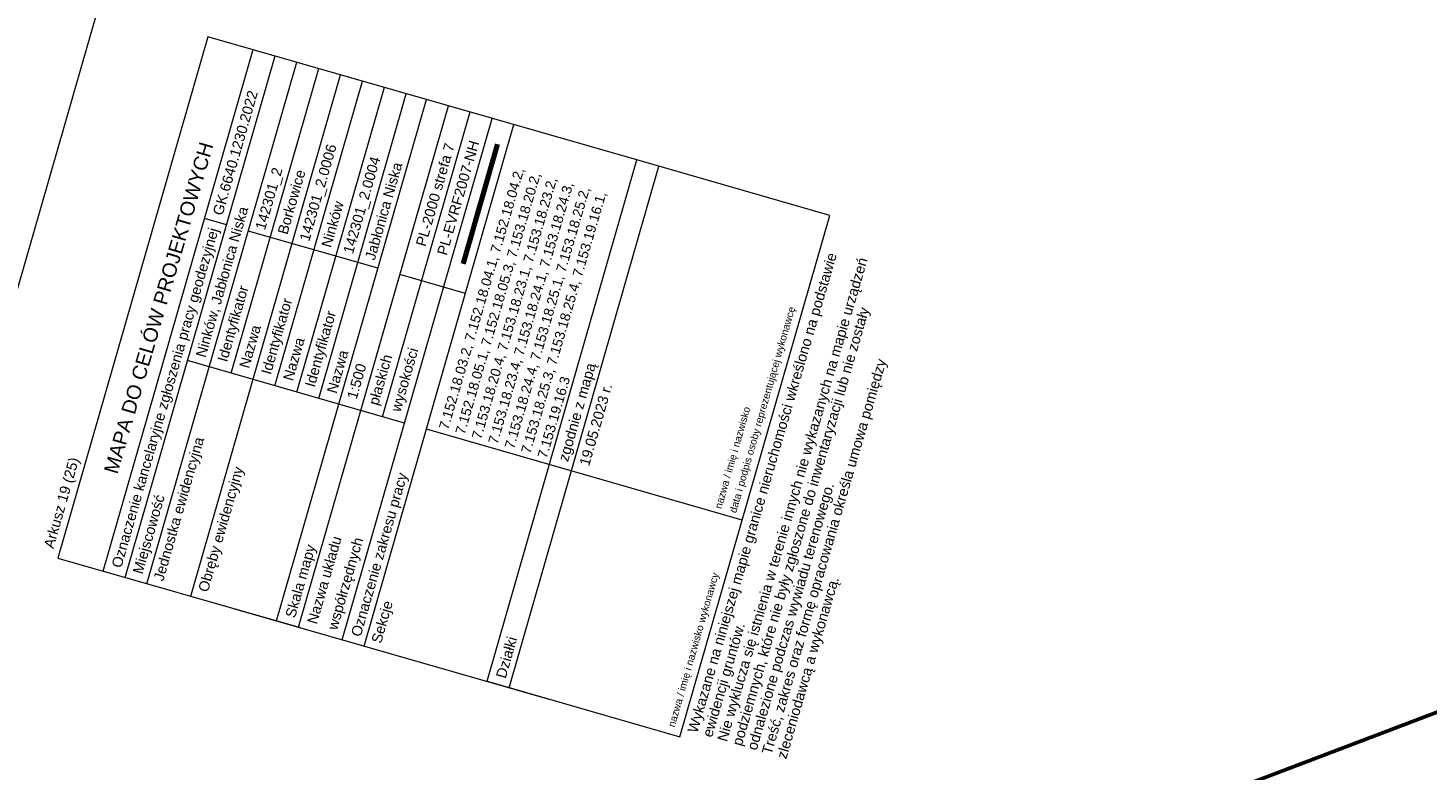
# Model space of a CAD drawing. Header units: metres. Extents: x 7482748 to 7484637, y 5684406 to 5687014.
# Tile 59 of 180: x 7482847 to 7482975, y 5685705 to 5685773. Entities that reach past the tile are written whole.
import ezdxf

# ---------------------------------------------------------------- set-up
doc = ezdxf.new("R2010")
doc.units = ezdxf.units.M
doc.header["$MEASUREMENT"] = 0
doc.layers.add('_ramki_nieplotowane', color=7, linetype='Continuous', lineweight=0, plot=False)
doc.layers.add('_tabelka', color=7, linetype='Continuous', lineweight=0)
doc.layers.add('_Zakres2', color=7, linetype='Continuous', lineweight=0)
doc.styles.add('Style-Arial', font='arial.ttf')

msp = doc.modelspace()

# ---------------------------------------------------------------- linework, layer by layer
at = {"layer": '_ramki_nieplotowane', "color": 3, "linetype": 'Continuous', "lineweight": 0, "flags": 128}
msp.add_lwpolyline([(7482782.62, 5685528.23), (7483068.08, 5685446.2), (7483184.21, 5685850.35), (7482898.76, 5685932.38), (7482782.62, 5685528.23)], close=True, dxfattribs=at)
at = {"layer": '_tabelka', "color": 7, "linetype": 'Continuous', "lineweight": 0}
for p, q in [((7482902.63, 5685760.91), (7482863.49, 5685772.16)), ((7482920.21, 5685755.86), (7482902.63, 5685760.91)), ((7482906.54, 5685708.29), (7482920.21, 5685755.86)), ((7482865.92, 5685719.96), (7482894.5, 5685711.75)), ((7482888.96, 5685713.34), (7482906.54, 5685708.29))]:
    msp.add_line(p, q, dxfattribs=at)
at = {"layer": '_tabelka', "color": 250, "linetype": 'Continuous', "lineweight": 70}
msp.add_line((7482886.78, 5685751.44), (7482889.91, 5685762.34), dxfattribs=at)
at = {"layer": '_tabelka', "color": 7, "linetype": 'Continuous', "lineweight": 0, "flags": 128}
for points in [[(7482863.49, 5685772.16), (7482849.82, 5685724.59), (7482871.91, 5685718.24)], [(7482853.95, 5685723.4), (7482867.62, 5685770.98)], [(7482855.95, 5685722.82), (7482869.62, 5685770.4)], [(7482857.94, 5685722.25), (7482871.61, 5685769.83)], [(7482865.62, 5685741.45), (7482873.61, 5685769.26)], [(7482861.93, 5685721.1), (7482875.6, 5685768.68)], [(7482869.61, 5685740.3), (7482877.6, 5685768.11)], [(7482869.76, 5685718.86), (7482883.43, 5685766.43)], [(7482871.61, 5685739.73), (7482879.6, 5685767.54)], [(7482871.61, 5685739.73), (7482879.6, 5685767.54)], [(7482873.6, 5685739.16), (7482881.59, 5685766.96)], [(7482873.64, 5685746.82), (7482879.6, 5685767.54)], [(7482871.75, 5685718.28), (7482885.43, 5685765.86)], [(7482877.44, 5685738.06), (7482885.43, 5685765.86)], [(7482877.44, 5685738.06), (7482885.43, 5685765.86)], [(7482879.43, 5685737.48), (7482887.42, 5685765.29)], [(7482879.47, 5685745.15), (7482885.43, 5685765.86)], [(7482875.74, 5685717.14), (7482889.42, 5685764.71)], [(7482877.74, 5685716.56), (7482891.41, 5685764.14)], [(7482888.96, 5685713.34), (7482902.63, 5685760.91)], [(7482890.96, 5685712.76), (7482904.63, 5685760.34)], [(7482865.19, 5685755), (7482863.2, 5685755.58)], [(7482879.01, 5685751.04), (7482867.19, 5685754.43)], [(7482886.99, 5685748.74), (7482881, 5685750.46)], [(7482881.43, 5685736.91), (7482861.63, 5685742.6)], [(7482912.22, 5685728.06), (7482883.42, 5685736.34)]]:
    msp.add_lwpolyline(points, dxfattribs=at)
at = {"layer": '_Zakres2', "color": 250, "linetype": 'Continuous', "lineweight": 53, "flags": 128}
msp.add_lwpolyline([(7482850.02, 5685581.88), (7482861.44, 5685645.69), (7482856.77, 5685651.01), (7482853.25, 5685657.89), (7482851.6, 5685665.44), (7482851.94, 5685673.16), (7482854.23, 5685680.54), (7482858.34, 5685687.09), (7482863.98, 5685692.37), (7482870.79, 5685696.04), (7482878.3, 5685697.84), (7482886.03, 5685697.66), (7482893.46, 5685695.52), (7482900.09, 5685691.55), (7482904.1, 5685688.38), (7482919.75, 5685689.31), (7482985.12, 5685714.14)], dxfattribs=at)

# ---------------------------------------------------------------- texts
at = {"layer": '_tabelka', "color": 7, "linetype": 'Continuous', "lineweight": 0, "style": 'Style-Arial'}
for s, height, p in [('GK.6640.1230.2022', 0.94, (7482864.82, 5685755.78)), ('142301_2.0006', 0.94, (7482872.73, 5685753.42)), ('Jabłonica Niska', 0.94, (7482878.71, 5685751.7)), ('PL-2000 strefa 7', 0.94, (7482883.34, 5685752.95)), ('PL-EVRF2007-NH', 0.94, (7482885.28, 5685752.14)), ('142301_2', 0.94, (7482868.7, 5685754.45)), ('Borkowice', 0.94, (7482870.74, 5685754.04)), ('142301_2.0004', 0.94, (7482876.72, 5685752.28)), ('Ninków, Jabłonica Niska', 0.94, (7482863.27, 5685742.82)), ('Ninków', 0.94, (7482874.72, 5685752.85)), ('Oznaczenie kancelaryjne zgłoszenia pracy geodezyjnej', 0.94, (7482855.59, 5685723.62)), ('Identyfikator', 0.94, (7482865.24, 5685742.41)), ('Identyfikator', 0.94, (7482869.23, 5685741.26)), ('data i podpis osoby reprezentującej wykonawcę', 0.66, (7482911.68, 5685728.65)), ('Identyfikator', 0.94, (7482873.22, 5685740.11)), ('Nazwa', 0.94, (7482867.24, 5685741.83)), ('Nazwa', 0.94, (7482871.23, 5685740.69)), ('wysokości', 0.94, (7482881.05, 5685737.86)), ('Nazwa', 0.94, (7482875.22, 5685739.54)), ('płaskich', 0.94, (7482879.02, 5685738.45)), ('1:500', 0.94, (7482877.06, 5685739.01)), ('zgodnie z mapą', 0.94, (7482896.33, 5685733.32)), ('19.05.2023 r.', 0.94, (7482898.26, 5685732.92)), ('nazwa / imię i nazwisko', 0.66, (7482910.33, 5685729.03)), ('Jednostka ewidencyjna', 0.94, (7482859.42, 5685722.42)), ('Arkusz 19 (25)', 0.94, (7482849.4, 5685725.4)), ('Obręby ewidencyjny', 0.94, (7482863.49, 5685721.41)), ('Oznaczenie zakresu pracy', 0.94, (7482877.43, 5685717.34)), ('Miejscowość', 0.94, (7482857.52, 5685723.06)), ('współrzędnych', 0.94, (7482875.28, 5685717.96)), ('Nazwa układu', 0.94, (7482873.43, 5685718.49)), ('Skala mapy', 0.94, (7482871.44, 5685719.06)), ('nazwa / imię i nazwisko wykonawcy', 0.66, (7482906.07, 5685709.11)), ('Sekcje', 0.94, (7482879.29, 5685716.74)), ('Działki', 0.94, (7482890.65, 5685713.54))]:
    msp.add_text(s, height=height, rotation=73.97, dxfattribs=at).set_placement(p)
at = {"layer": '_tabelka', "color": 7, "linetype": 'Continuous', "lineweight": 0, "rotation": 73.7397953, "style": 'Style-Arial'}
for s, insert, char_height, attachment_point, line_spacing_factor in [('MAPA DO CELÓW PROJEKTOWYCH', (7482859.01, 5685747.42), 1.3, 5, 0.82), ('7.152.18.03.2, 7.152.18.04.1, 7.152.18.04.2,\\P7.152.18.05.1, 7.152.18.05.3, 7.153.18.20.2,\\P7.153.18.20.4, 7.153.18.23.1, 7.153.18.23.2,\\P7.153.18.23.4, 7.153.18.24.1, 7.153.18.24.3,\\P7.153.18.24.4, 7.153.18.25.1, 7.153.18.25.2,\\P7.153.18.25.3, 7.153.18.25.4, 7.153.19.16.1,\\P7.153.19.16.3', (7482894.41, 5685733.61), 0.9, 7, 1.04), ('Wykazane na niniejszej mapie granice nieruchomości wkreślono na podstawie \\Pewidencji gruntów.\\PNie wyklucza się istnienia w terenie innych nie wykazanych na mapie urządzeń\\Ppodziemnych, które nie były zgłoszone do inwentaryzacji lub nie zostały\\Podnalezione podczas wywiadu terenowego.\\PTreść, zakres oraz formę opracowania określa umowa pomiędzy\\Pzleceniodawcą a wykonawcą.', (7482916.52, 5685706.11), 0.94, 7, 0.9)]:
    msp.add_mtext(s, dxfattribs=dict(at, insert=insert, char_height=char_height, attachment_point=attachment_point, line_spacing_factor=line_spacing_factor))

doc.saveas('drawing.dxf')
